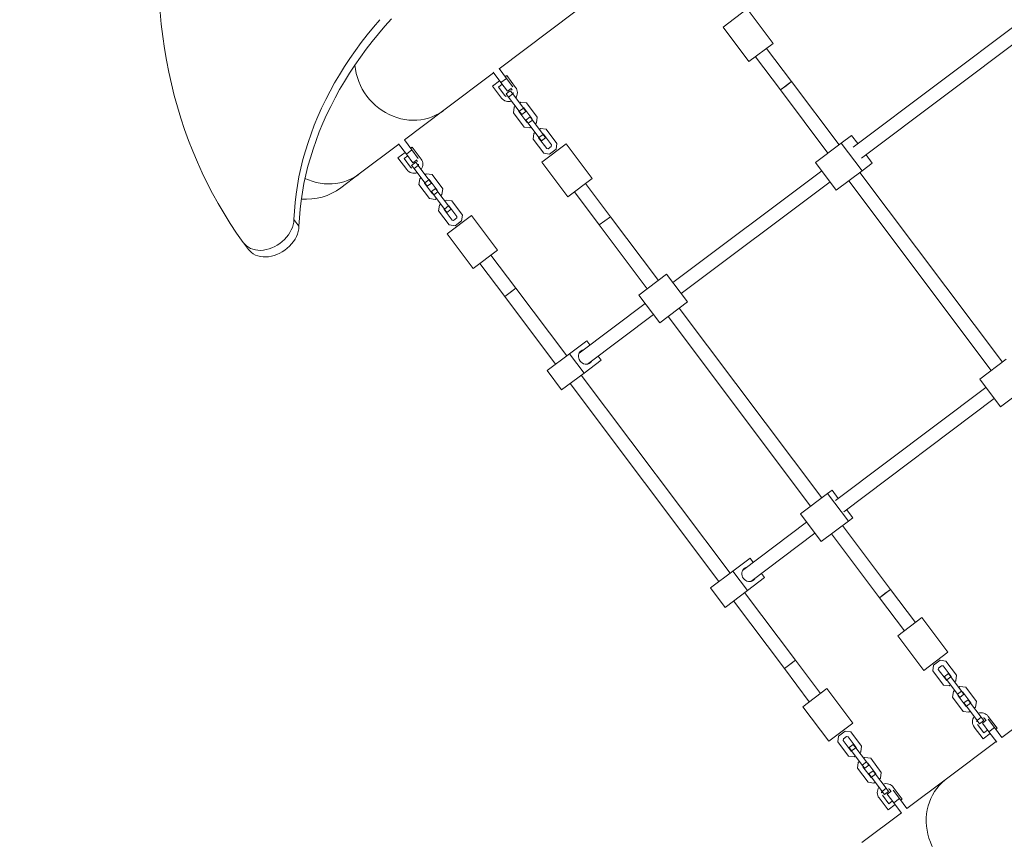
# Model space of a CAD drawing. Extents: x 5459245 to 5462690, y 5971016 to 5972523.
# Tile 179 of 198: x 5462453.576 to 5462454.714, y 5972219.592 to 5972220.539. Entities that reach past the tile are written whole.
import ezdxf

# ---------------------------------------------------------------- set-up
doc = ezdxf.new("R2010")
doc.units = 0
doc.layers.add('A_MAŁA ARCHITEKTURA', color=195, linetype='CONTINUOUS', lineweight=9)
doc.layers.add('ADT CCTV', color=102, linetype='CONTINUOUS')

# ---------------------------------------------------------------- blocks, each defined once
blk = doc.blocks.new('A$C8d9de67b')
at = {"layer": 'A_MAŁA ARCHITEKTURA', "linetype": 'Continuous'}
for p, q in [((-781.7, -22.6), (-781.7, -266.5)), ((-765.7, -266.5), (-765.7, -22.6)), ((-793.7, -274.6), (-793.7, -259.8)), ((-793.7, -259.8), (-781.7, -259.8)), ((-765.7, -259.8), (-753.7, -259.8)), ((-753.7, -259.8), (-753.7, -274.6)), ((-983, -268.3), (-933, -268.3)), ((-983, -303.3), (-983, -268.3)), ((-933, -268.3), (-933, -303.3)), ((-479.3, -310.6), (-479.3, -272.2)), ((-439.3, -310.6), (-439.3, -272.2)), ((-885, -277.8), (-933, -277.8)), ((-793.7, -277.8), (-885, -277.8)), ((-885, -277.8), (-885, -285.8)), ((-885, -293.8), (-885, -277.8)), ((-753.7, -274.6), (-793.7, -274.6)), ((-793.7, -311.8), (-793.7, -274.6)), ((-753.7, -311.8), (-753.7, -274.6)), ((-479.3, -277.8), (-753.7, -277.8)), ((-933, -293.8), (-885, -293.8)), ((-885, -285.8), (-885, -293.8)), ((-885, -293.8), (-793.7, -293.8)), ((-753.7, -293.8), (-479.3, -293.8)), ((-933, -303.3), (-983, -303.3)), ((-753.7, -311.8), (-793.7, -311.8)), ((-781.7, -311.8), (-781.7, -527.1)), ((-765.7, -527.1), (-765.7, -311.8)), ((-439.3, -310.6), (-479.3, -310.6)), ((-467.3, -310.6), (-467.3, -528.4)), ((-451.3, -528.4), (-451.3, -310.6)), ((-1100, -539.1), (-1100, -429.6)), ((-133, -429.6), (-133, -539.1)), ((-984, -529.6), (-934, -529.6)), ((-984, -564.6), (-984, -529.6)), ((-934, -529.6), (-934, -564.6)), ((-753.7, -527.1), (-793.7, -527.1)), ((-793.7, -567.1), (-793.7, -527.1)), ((-753.7, -567.1), (-753.7, -527.1)), ((-479.3, -530.6), (-479.3, -524.2)), ((-479.3, -524.2), (-467.3, -524.2)), ((-479.3, -570), (-479.3, -530.6)), ((-439.3, -530.6), (-479.3, -530.6)), ((-451.3, -524.2), (-439.3, -524.2)), ((-439.3, -524.2), (-439.3, -530.6)), ((-439.3, -570), (-439.3, -530.6)), ((-299, -529.6), (-249, -529.6)), ((-299, -564.6), (-299, -529.6)), ((-249, -529.6), (-249, -564.6)), ((-1086, -539.1), (-1100.3, -539.1)), ((-1088.5, -539.1), (-1088.5, -536.9)), ((-1088.5, -536.9), (-1071.3, -536.9)), ((-1086, -547.1), (-1086, -539.1)), ((-1073.8, -539.1), (-1086, -539.1)), ((-1073.8, -541.9), (-1071.3, -541.9)), ((-1073.5, -547.1), (-1073.5, -541.9)), ((-1072, -550.1), (-1072, -544.1)), ((-1067.3, -544.1), (-1072, -544.1)), ((-1067.3, -550.1), (-1067.3, -544.1)), ((-1046.8, -544.1), (-1067.3, -544.1)), ((-1049.3, -537.6), (-1054, -542.4)), ((-1054, -542.4), (-1054, -544.1)), ((-1028.8, -537.6), (-1049.3, -537.6)), ((-1046.8, -543.6), (-1047.3, -544.1)), ((-1031.3, -543.6), (-1046.8, -543.6)), ((-1046.8, -550.1), (-1046.8, -544.1)), ((-1042, -544.1), (-1046.8, -544.1)), ((-1042, -550.1), (-1042, -544.1)), ((-1034, -550.1), (-1034, -544.1)), ((-1029.3, -544.1), (-1034, -544.1)), ((-1030.8, -544.1), (-1031.3, -543.6)), ((-1029.3, -550.1), (-1029.3, -544.1)), ((-1008.8, -544.1), (-1029.3, -544.1)), ((-1024, -542.4), (-1028.8, -537.6)), ((-1024, -544.1), (-1024, -542.4)), ((-1011.3, -537.6), (-1016, -542.4)), ((-1016, -542.4), (-1016, -544.1)), ((-990.8, -537.6), (-1011.3, -537.6)), ((-1008.8, -543.6), (-1009.3, -544.1)), ((-993.3, -543.6), (-1008.8, -543.6)), ((-1008.8, -550.1), (-1008.8, -544.1)), ((-1004, -544.1), (-1008.8, -544.1)), ((-1004, -550.1), (-1004, -544.1)), ((-992, -544.9), (-993.3, -543.6)), ((-992, -549.4), (-992, -544.9)), ((-986, -542.4), (-990.8, -537.6)), ((-986, -551.9), (-986, -542.4)), ((-886, -539.1), (-934, -539.1)), ((-793.7, -539.1), (-886, -539.1)), ((-886, -539.1), (-886, -547.1)), ((-886, -555.1), (-886, -539.1)), ((-479.3, -539.1), (-753.7, -539.1)), ((-347, -539.1), (-439.3, -539.1)), ((-299, -539.1), (-347, -539.1)), ((-347, -539.1), (-347, -547.1)), ((-347, -539.1), (-347, -555.1)), ((-242.2, -537.6), (-247, -542.4)), ((-247, -542.4), (-247, -551.9)), ((-221.7, -537.6), (-242.2, -537.6)), ((-239.7, -543.6), (-241, -544.9)), ((-241, -544.9), (-241, -549.4)), ((-224.2, -543.6), (-239.7, -543.6)), ((-229, -544.1), (-229, -550.1)), ((-229, -544.1), (-224.2, -544.1)), ((-223.7, -544.1), (-224.2, -543.6)), ((-224.2, -544.1), (-224.2, -550.1)), ((-224.2, -544.1), (-203.7, -544.1)), ((-217, -542.4), (-221.7, -537.6)), ((-217, -544.1), (-217, -542.4)), ((-204.2, -537.6), (-209, -542.4)), ((-209, -542.4), (-209, -544.1)), ((-183.7, -537.6), (-204.2, -537.6)), ((-203.7, -544.1), (-203.7, -550.1)), ((-203.7, -544.1), (-199, -544.1)), ((-201.7, -543.6), (-202.2, -544.1)), ((-186.2, -543.6), (-201.7, -543.6)), ((-199, -544.1), (-199, -550.1)), ((-191, -544.1), (-191, -550.1)), ((-191, -544.1), (-186.2, -544.1)), ((-185.7, -544.1), (-186.2, -543.6)), ((-186.2, -544.1), (-186.2, -550.1)), ((-186.2, -544.1), (-165.7, -544.1)), ((-179, -542.4), (-183.7, -537.6)), ((-179, -544.1), (-179, -542.4)), ((-165.7, -544.1), (-165.7, -550.1)), ((-165.7, -544.1), (-161, -544.1)), ((-161.7, -536.9), (-144.5, -536.9)), ((-161.7, -541.9), (-159.2, -541.9)), ((-161, -544.1), (-161, -550.1)), ((-159.5, -541.9), (-159.5, -547.1)), ((-147, -539.1), (-159.2, -539.1)), ((-147, -547.1), (-147, -539.1)), ((-132.7, -539.1), (-147, -539.1)), ((-144.5, -536.9), (-144.5, -539.1)), ((-1086, -547.1), (-1101, -547.1)), ((-1100, -619), (-1100, -547.1)), ((-1088.5, -557.4), (-1088.5, -547.1)), ((-1071.3, -557.4), (-1088.5, -557.4)), ((-1073.5, -547.1), (-1086, -547.1)), ((-1083.5, -552.4), (-1083.5, -547.1)), ((-1071.3, -552.4), (-1083.5, -552.4)), ((-1067.3, -550.1), (-1072, -550.1)), ((-1046.8, -550.1), (-1067.3, -550.1)), ((-1054, -550.1), (-1054, -551.9)), ((-1054, -551.9), (-1049.3, -556.6)), ((-1049.3, -556.6), (-1028.8, -556.6)), ((-1047.3, -550.1), (-1046.8, -550.6)), ((-1042, -550.1), (-1046.8, -550.1)), ((-1046.8, -550.6), (-1031.3, -550.6)), ((-1029.3, -550.1), (-1034, -550.1)), ((-1031.3, -550.6), (-1030.8, -550.1)), ((-1008.8, -550.1), (-1029.3, -550.1)), ((-1028.8, -556.6), (-1024, -551.9)), ((-1024, -551.9), (-1024, -550.1)), ((-1016, -550.1), (-1016, -551.9)), ((-1016, -551.9), (-1011.3, -556.6)), ((-1011.3, -556.6), (-990.8, -556.6)), ((-1009.3, -550.1), (-1008.8, -550.6)), ((-1004, -550.1), (-1008.8, -550.1)), ((-1008.8, -550.6), (-993.3, -550.6)), ((-993.3, -550.6), (-992, -549.4)), ((-990.8, -556.6), (-986, -551.9)), ((-934, -555.1), (-886, -555.1)), ((-886, -547.1), (-886, -555.1)), ((-886, -555.1), (-793.7, -555.1)), ((-753.7, -555.1), (-479.3, -555.1)), ((-439.3, -555.1), (-347, -555.1)), ((-347, -547.1), (-347, -555.1)), ((-347, -555.1), (-299, -555.1)), ((-247, -551.9), (-242.2, -556.6)), ((-242.2, -556.6), (-221.7, -556.6)), ((-241, -549.4), (-239.7, -550.6)), ((-239.7, -550.6), (-224.2, -550.6)), ((-229, -550.1), (-224.2, -550.1)), ((-224.2, -550.1), (-203.7, -550.1)), ((-224.2, -550.6), (-223.7, -550.1)), ((-221.7, -556.6), (-217, -551.9)), ((-217, -551.9), (-217, -550.1)), ((-209, -550.1), (-209, -551.9)), ((-209, -551.9), (-204.2, -556.6)), ((-204.2, -556.6), (-183.7, -556.6)), ((-203.7, -550.1), (-199, -550.1)), ((-202.2, -550.1), (-201.7, -550.6)), ((-201.7, -550.6), (-186.2, -550.6)), ((-191, -550.1), (-186.2, -550.1)), ((-186.2, -550.1), (-165.7, -550.1)), ((-186.2, -550.6), (-185.7, -550.1)), ((-183.7, -556.6), (-179, -551.9)), ((-179, -551.9), (-179, -550.1)), ((-165.7, -550.1), (-161, -550.1)), ((-149.5, -552.4), (-161.7, -552.4)), ((-144.5, -557.4), (-161.7, -557.4)), ((-147, -547.1), (-159.5, -547.1)), ((-149.5, -547.1), (-149.5, -552.4)), ((-132, -547.1), (-147, -547.1)), ((-144.5, -547.1), (-144.5, -557.4)), ((-133, -547.1), (-133, -619)), ((-934, -564.6), (-984, -564.6)), ((-753.7, -567.1), (-793.7, -567.1)), ((-781.7, -567.1), (-781.7, -662.7)), ((-765.7, -662.7), (-765.7, -567.1)), ((-249, -564.6), (-299, -564.6)), ((-439.3, -570), (-479.3, -570)), ((-467.3, -570), (-467.3, -662.7)), ((-451.3, -662.7), (-451.3, -570)), ((-1100, -676.2), (-1100, -619)), ((-133, -619), (-133, -676.2)), ((-781.7, -647.2), (-787.7, -647.2)), ((-787.7, -647.2), (-787.7, -672)), ((-759.7, -647.2), (-765.7, -647.2)), ((-759.7, -647.2), (-759.7, -672)), ((-467.3, -647.2), (-473.3, -647.2)), ((-473.3, -647.2), (-473.3, -672)), ((-445.3, -647.2), (-451.3, -647.2)), ((-445.3, -647.2), (-445.3, -672)), ((-983.5, -701.7), (-983.5, -666.7)), ((-983.5, -666.7), (-933.5, -666.7)), ((-933.5, -666.7), (-933.5, -701.7)), ((-299.5, -701.7), (-299.5, -666.7)), ((-299.5, -666.7), (-249.5, -666.7)), ((-249.5, -666.7), (-249.5, -701.7)), ((-1085.5, -676.2), (-1100, -676.2)), ((-1088, -674), (-1070.8, -674)), ((-1088, -676.2), (-1088, -674)), ((-1085.5, -684.2), (-1085.5, -676.2)), ((-1073.3, -676.2), (-1085.5, -676.2)), ((-1073.3, -679), (-1070.8, -679)), ((-1073, -684.2), (-1073, -679)), ((-1071.5, -687.2), (-1071.5, -681.2)), ((-1066.8, -681.2), (-1071.5, -681.2)), ((-1066.8, -687.2), (-1066.8, -681.2)), ((-1046.3, -681.2), (-1066.8, -681.2)), ((-1048.8, -674.7), (-1053.5, -679.5)), ((-1053.5, -679.5), (-1053.5, -681.2)), ((-1028.3, -674.7), (-1048.8, -674.7)), ((-1046.3, -680.7), (-1046.8, -681.2)), ((-1030.8, -680.7), (-1046.3, -680.7)), ((-1046.3, -687.2), (-1046.3, -681.2)), ((-1041.5, -681.2), (-1046.3, -681.2)), ((-1041.5, -687.2), (-1041.5, -681.2)), ((-1033.5, -687.2), (-1033.5, -681.2)), ((-1028.8, -681.2), (-1033.5, -681.2)), ((-1030.3, -681.2), (-1030.8, -680.7)), ((-1028.8, -687.2), (-1028.8, -681.2)), ((-1008.3, -681.2), (-1028.8, -681.2)), ((-1023.5, -679.5), (-1028.3, -674.7)), ((-1023.5, -681.2), (-1023.5, -679.5)), ((-1010.8, -674.7), (-1015.5, -679.5)), ((-1015.5, -679.5), (-1015.5, -681.2)), ((-990.3, -674.7), (-1010.8, -674.7)), ((-1008.3, -680.7), (-1008.8, -681.2)), ((-992.8, -680.7), (-1008.3, -680.7)), ((-1008.3, -687.2), (-1008.3, -681.2)), ((-1003.5, -681.2), (-1008.3, -681.2)), ((-1003.5, -687.2), (-1003.5, -681.2)), ((-991.5, -682), (-992.8, -680.7)), ((-991.5, -686.5), (-991.5, -682)), ((-985.5, -679.5), (-990.3, -674.7)), ((-985.5, -689), (-985.5, -679.5)), ((-885.5, -676.2), (-933.5, -676.2)), ((-787.7, -676.2), (-885.5, -676.2)), ((-885.5, -676.2), (-885.5, -684.2)), ((-885.5, -692.2), (-885.5, -676.2)), ((-759.7, -672), (-787.7, -672)), ((-787.7, -672), (-787.7, -704.5)), ((-759.7, -672), (-759.7, -704.5)), ((-473.3, -676.2), (-759.7, -676.2)), ((-445.3, -672), (-473.3, -672)), ((-473.3, -672), (-473.3, -704.5)), ((-445.3, -672), (-445.3, -704.5)), ((-347.5, -676.2), (-445.3, -676.2)), ((-299.5, -676.2), (-347.5, -676.2)), ((-347.5, -676.2), (-347.5, -684.2)), ((-347.5, -676.2), (-347.5, -692.2)), ((-242.7, -674.7), (-247.5, -679.5)), ((-247.5, -679.5), (-247.5, -689)), ((-222.2, -674.7), (-242.7, -674.7)), ((-240.2, -680.7), (-241.5, -682)), ((-241.5, -682), (-241.5, -686.5)), ((-224.7, -680.7), (-240.2, -680.7)), ((-229.5, -681.2), (-229.5, -687.2)), ((-229.5, -681.2), (-224.7, -681.2)), ((-224.2, -681.2), (-224.7, -680.7)), ((-224.7, -681.2), (-224.7, -687.2)), ((-224.7, -681.2), (-204.2, -681.2)), ((-217.5, -679.5), (-222.2, -674.7)), ((-217.5, -681.2), (-217.5, -679.5)), ((-204.7, -674.7), (-209.5, -679.5)), ((-209.5, -679.5), (-209.5, -681.2)), ((-184.2, -674.7), (-204.7, -674.7)), ((-204.2, -681.2), (-204.2, -687.2)), ((-204.2, -681.2), (-199.5, -681.2)), ((-202.2, -680.7), (-202.7, -681.2)), ((-186.7, -680.7), (-202.2, -680.7)), ((-199.5, -681.2), (-199.5, -687.2)), ((-191.5, -681.2), (-191.5, -687.2)), ((-191.5, -681.2), (-186.7, -681.2)), ((-186.2, -681.2), (-186.7, -680.7)), ((-186.7, -681.2), (-186.7, -687.2)), ((-186.7, -681.2), (-166.2, -681.2)), ((-179.5, -679.5), (-184.2, -674.7)), ((-179.5, -681.2), (-179.5, -679.5)), ((-166.2, -681.2), (-166.2, -687.2)), ((-166.2, -681.2), (-161.5, -681.2)), ((-162.2, -674), (-145, -674)), ((-162.2, -679), (-159.7, -679)), ((-161.5, -681.2), (-161.5, -687.2)), ((-160, -679), (-160, -684.2)), ((-159.7, -676.2), (-147.5, -676.2)), ((-147.5, -676.2), (-147.5, -684.2)), ((-147.5, -676.2), (-133, -676.2)), ((-145, -674), (-145, -676.2)), ((-1085.5, -684.2), (-1100.5, -684.2)), ((-1100, -741.5), (-1100, -684.2)), ((-1088, -694.5), (-1088, -684.2)), ((-1073, -684.2), (-1085.5, -684.2)), ((-1083, -689.5), (-1083, -684.2)), ((-1070.8, -689.5), (-1083, -689.5)), ((-1066.8, -687.2), (-1071.5, -687.2)), ((-1046.3, -687.2), (-1066.8, -687.2)), ((-1053.5, -687.2), (-1053.5, -689)), ((-1053.5, -689), (-1048.8, -693.7)), ((-1048.8, -693.7), (-1028.3, -693.7)), ((-1046.8, -687.2), (-1046.3, -687.7)), ((-1041.5, -687.2), (-1046.3, -687.2)), ((-1046.3, -687.7), (-1030.8, -687.7)), ((-1028.8, -687.2), (-1033.5, -687.2)), ((-1030.8, -687.7), (-1030.3, -687.2)), ((-1008.3, -687.2), (-1028.8, -687.2)), ((-1028.3, -693.7), (-1023.5, -689)), ((-1023.5, -689), (-1023.5, -687.2)), ((-1015.5, -687.2), (-1015.5, -689)), ((-1015.5, -689), (-1010.8, -693.7)), ((-1010.8, -693.7), (-990.3, -693.7)), ((-1008.8, -687.2), (-1008.3, -687.7)), ((-1003.5, -687.2), (-1008.3, -687.2)), ((-1008.3, -687.7), (-992.8, -687.7)), ((-992.8, -687.7), (-991.5, -686.5)), ((-990.3, -693.7), (-985.5, -689)), ((-933.5, -692.2), (-885.5, -692.2)), ((-885.5, -684.2), (-885.5, -692.2)), ((-885.5, -692.2), (-787.7, -692.2)), ((-759.7, -692.2), (-473.3, -692.2)), ((-445.3, -692.2), (-347.5, -692.2)), ((-347.5, -684.2), (-347.5, -692.2)), ((-347.5, -692.2), (-299.5, -692.2)), ((-247.5, -689), (-242.7, -693.7)), ((-242.7, -693.7), (-222.2, -693.7)), ((-241.5, -686.5), (-240.2, -687.7)), ((-240.2, -687.7), (-224.7, -687.7)), ((-229.5, -687.2), (-224.7, -687.2)), ((-224.7, -687.2), (-204.2, -687.2)), ((-224.7, -687.7), (-224.2, -687.2)), ((-222.2, -693.7), (-217.5, -689)), ((-217.5, -689), (-217.5, -687.2)), ((-209.5, -687.2), (-209.5, -689)), ((-209.5, -689), (-204.7, -693.7)), ((-204.7, -693.7), (-184.2, -693.7)), ((-204.2, -687.2), (-199.5, -687.2)), ((-202.7, -687.2), (-202.2, -687.7)), ((-202.2, -687.7), (-186.7, -687.7)), ((-191.5, -687.2), (-186.7, -687.2)), ((-186.7, -687.2), (-166.2, -687.2)), ((-186.7, -687.7), (-186.2, -687.2)), ((-184.2, -693.7), (-179.5, -689)), ((-179.5, -689), (-179.5, -687.2)), ((-166.2, -687.2), (-161.5, -687.2)), ((-150, -689.5), (-162.2, -689.5)), ((-160, -684.2), (-147.5, -684.2)), ((-150, -684.2), (-150, -689.5)), ((-147.5, -684.2), (-132.5, -684.2)), ((-145, -684.2), (-145, -694.5)), ((-133, -684.2), (-133, -741.5)), ((-1070.8, -694.5), (-1088, -694.5)), ((-933.5, -701.7), (-983.5, -701.7)), ((-759.7, -704.5), (-787.7, -704.5)), ((-445.3, -704.5), (-473.3, -704.5)), ((-249.5, -701.7), (-299.5, -701.7)), ((-145, -694.5), (-162.2, -694.5)), ((-1100, -768.1), (-1100, -741.5)), ((-1103.2, -833.5), (-1093.6, -833.5)), ((-1116.8, -896.5), (-1107.2, -896.5))]:
    blk.add_line(p, q, dxfattribs=at)
at = {"layer": 'A_MAŁA ARCHITEKTURA', "linetype": 'Continuous', "flags": 128}
for points in [[(-1103.2, -833.5), (-1110.7, -827.2), (-1118.1, -820.7), (-1125.3, -813.9), (-1132.3, -806.7), (-1139.1, -799.3), (-1145.8, -791.6), (-1152.3, -783.6), (-1158.6, -775.4), (-1164.7, -766.9), (-1170.5, -758.2), (-1176.2, -749.2), (-1181.7, -740), (-1186.9, -730.6), (-1191.9, -720.9), (-1196.6, -711.1), (-1201.1, -701.1), (-1205.4, -690.9), (-1209.4, -680.5), (-1213.2, -670), (-1216.7, -659.3), (-1220, -648.5), (-1223, -637.6), (-1225.8, -626.5), (-1228.2, -615.3)], [(-1093.6, -833.5), (-1101.1, -827.2), (-1108.4, -820.7), (-1115.6, -813.9), (-1122.6, -806.7), (-1129.5, -799.3), (-1136.2, -791.6), (-1142.7, -783.6), (-1148.9, -775.4), (-1155, -766.9), (-1160.9, -758.2), (-1166.6, -749.2), (-1172, -740), (-1177.2, -730.6), (-1182.2, -720.9), (-1187, -711.1), (-1191.5, -701.1), (-1195.8, -690.9), (-1199.8, -680.5), (-1203.6, -670), (-1207.1, -659.3), (-1210.4, -648.5), (-1213.4, -637.6), (-1216.1, -626.5), (-1218.6, -615.3), (-1220.8, -604.1)], [(-1387.9, -813.2), (-1375.8, -820.5), (-1363.6, -827.6), (-1351.3, -834.3), (-1338.9, -840.7), (-1326.4, -846.8), (-1313.8, -852.5), (-1301.1, -857.9), (-1288.3, -862.9), (-1275.4, -867.6), (-1262.5, -872), (-1249.5, -876), (-1236.5, -879.6), (-1223.4, -882.9), (-1210.2, -885.8), (-1197, -888.4), (-1183.8, -890.7), (-1170.5, -892.5), (-1157.2, -894), (-1143.9, -895.2), (-1130.6, -896), (-1117.2, -896.5)], [(-1166.5, -680.4), (-1161.6, -680.3), (-1156.8, -679.8), (-1152, -679), (-1147.3, -677.8), (-1142.7, -676.4), (-1138.3, -674.6), (-1134, -672.6), (-1129.8, -670.2), (-1125.9, -667.6), (-1122.1, -664.8), (-1118.6, -661.6), (-1115.4, -658.3), (-1112.4, -654.7), (-1109.7, -651), (-1107.4, -647.1), (-1105.3, -643), (-1103.6, -638.8), (-1102.2, -634.5), (-1101.1, -630.2), (-1100.4, -625.7), (-1100, -621.2), (-1100, -619)], [(-133, -619), (-133, -621.2), (-132.6, -625.7), (-131.9, -630.2), (-130.8, -634.5), (-129.4, -638.8), (-127.7, -643), (-125.6, -647.1), (-123.3, -651), (-120.6, -654.7), (-117.6, -658.3), (-114.4, -661.6), (-110.9, -664.8), (-107.1, -667.6), (-103.2, -670.2), (-99, -672.6), (-94.7, -674.6), (-90.3, -676.4), (-85.7, -677.8), (-81, -679), (-76.2, -679.8), (-71.4, -680.3), (-66.5, -680.4)], [(-781.7, -656.5), (-782.2, -657.7), (-782.4, -659.2), (-782.4, -660.8), (-781.9, -662.3), (-781.1, -663.7), (-780.1, -664.9), (-778.7, -666), (-777.2, -666.7), (-775.5, -667.2), (-773.7, -667.4)], [(-773.7, -667.4), (-771.9, -667.2), (-770.3, -666.7), (-768.7, -666), (-767.4, -664.9), (-766.3, -663.7), (-765.5, -662.3), (-765.1, -660.8), (-765, -659.2), (-765.2, -657.7), (-765.7, -656.5)], [(-467.3, -656.5), (-467.8, -657.7), (-468, -659.2), (-467.9, -660.8), (-467.5, -662.3), (-466.7, -663.7), (-465.6, -664.9), (-464.3, -666), (-462.7, -666.7), (-461.1, -667.2), (-459.3, -667.4)], [(-459.3, -667.4), (-457.5, -667.2), (-455.8, -666.7), (-454.3, -666), (-452.9, -664.9), (-451.9, -663.7), (-451.1, -662.3), (-450.6, -660.8), (-450.6, -659.2), (-450.8, -657.7), (-451.3, -656.5)], [(-1100, -741.5), (-1100, -743.7), (-1100.4, -748.2), (-1101.1, -752.6), (-1102.2, -757), (-1103.6, -761.3), (-1105.3, -765.5), (-1107.4, -769.6), (-1109.7, -773.5), (-1112.4, -777.2), (-1115.4, -780.8), (-1118.6, -784.1), (-1122.1, -787.2), (-1125.9, -790.1), (-1129.8, -792.7), (-1133.5, -794.8)], [(-1117.2, -896.5), (-1114.5, -896.3), (-1111.8, -895.8), (-1109.2, -895), (-1106.7, -893.7), (-1104.2, -892.2), (-1101.9, -890.3), (-1099.8, -888.1), (-1097.8, -885.7), (-1096.1, -883), (-1094.6, -880), (-1093.3, -876.9), (-1092.3, -873.6), (-1091.5, -870.2), (-1091, -866.8), (-1090.8, -863.2), (-1090.9, -859.7), (-1091.2, -856.2), (-1091.9, -852.7), (-1092.8, -849.4), (-1094, -846.2), (-1095.4, -843.2), (-1097, -840.4), (-1098.9, -837.8), (-1101, -835.5), (-1103.2, -833.5)], [(-1107.2, -896.5), (-1104.9, -896.3), (-1102.2, -895.8), (-1099.6, -895), (-1097, -893.7), (-1094.6, -892.2), (-1092.3, -890.3), (-1090.1, -888.1), (-1088.2, -885.7), (-1086.4, -883), (-1084.9, -880), (-1083.6, -876.9), (-1082.6, -873.6), (-1081.9, -870.2), (-1081.4, -866.8), (-1081.2, -863.2), (-1081.2, -859.7), (-1081.6, -856.2), (-1082.2, -852.7), (-1083.2, -849.4), (-1084.3, -846.2), (-1085.7, -843.2), (-1087.4, -840.4), (-1089.3, -837.8), (-1091.3, -835.5), (-1093.6, -833.5)]]:
    blk.add_lwpolyline(points, dxfattribs=at)
at = {"layer": 'A_MAŁA ARCHITEKTURA', "linetype": 'Continuous'}
for centre, radius, start, end in [((-1071.3, -547.1), 10.2, 17.0186, 90), ((-1071.3, -547.1), 5.25, 34.8499, 90), ((-161.7, -547.1), 10.2, 90, 162.9814), ((-161.7, -547.1), 5.25, 90, 145.1501), ((-1071.3, -547.1), 10.2, 270, 342.9814), ((-1071.3, -547.1), 5.25, 270, 325.1501), ((-161.7, -547.1), 10.2, 197.0186, 270), ((-161.7, -547.1), 5.25, 214.8499, 270), ((-1166.7, -610.1), 70.3, 238.3755, 270.1705), ((-1070.8, -684.2), 10.2, 17.0186, 90), ((-1070.8, -684.2), 5.25, 34.8499, 90), ((-162.2, -684.2), 10.3, 90, 162.9814), ((-162.2, -684.2), 5.25, 90, 145.1501), ((-1070.8, -684.2), 5.25, 270, 325.1501), ((-1070.8, -684.2), 10.3, 270, 342.9814), ((-162.2, -684.2), 10.3, 197.0186, 270), ((-162.2, -684.2), 5.25, 214.8499, 270), ((-1166.5, -768.1), 66.5, 318.118, 0)]:
    blk.add_arc(centre, radius, start, end, dxfattribs=at)
blk = doc.blocks.new('A770198')
at = {"layer": 'ADT CCTV', "color": 140, "lineweight": 9}
blk.add_arc((30, 19.0421), 30, 140.60054, 219.40054, dxfattribs=at)
blk = doc.blocks.new('G$CFAE608CC')
at = {"layer": 'ADT CCTV', "rotation": 90}
blk.add_blockref('A770198', (38.0838, 0), dxfattribs=at)

msp = doc.modelspace()

# ---------------------------------------------------------------- block references
at = {"layer": 'A_MAŁA ARCHITEKTURA', "xscale": 0.001, "yscale": 0.001, "zscale": 0.001, "rotation": 306.9280860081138}
msp.add_blockref('A$C8d9de67b', (5462455.2223, 5972219.927), dxfattribs=at)
at = {"layer": 'ADT CCTV', "rotation": 184.5356804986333}
msp.add_blockref('G$CFAE608CC', (5462467.5094, 5972223.8305), dxfattribs=at)

doc.saveas('drawing.dxf')
